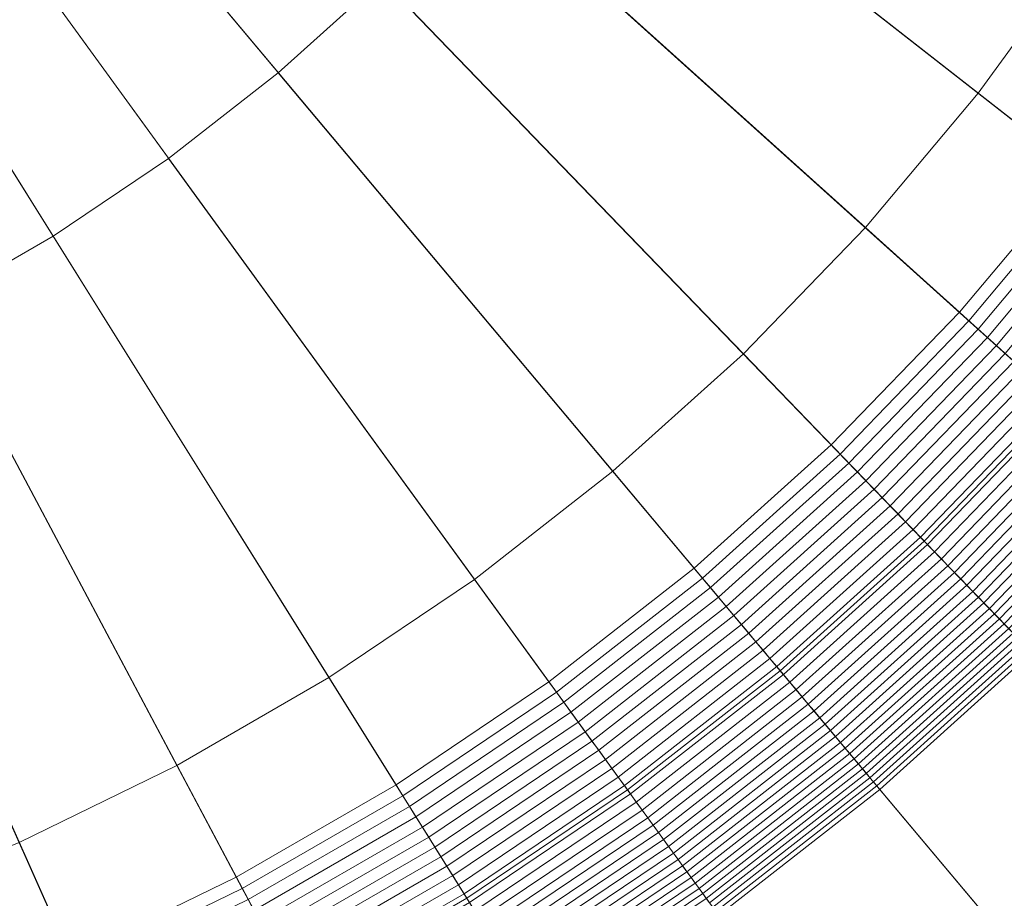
# Model space of a CAD drawing. Header units: millimetres. Extents: x -219 to 220, y -220 to 220.
# Tile 57 of 146: x 12 to 24, y -27 to -17. Entities that reach past the tile are written whole.
import ezdxf

# ---------------------------------------------------------------- set-up
doc = ezdxf.new("R2010")
doc.units = ezdxf.units.MM
doc.layers.add('LUCIDO_1', color=1, linetype='Continuous', lineweight=20, true_color=0xff0000)
doc.layers.add('Nessuna', color=7, linetype='Continuous', lineweight=9)

# ---------------------------------------------------------------- blocks, each defined once
blk = doc.blocks.new('Group-1')
at = {"layer": 'Nessuna', "color": 250, "linetype": 'Continuous', "lineweight": 20, "true_color": 0x444444, "transparency": 33554687}
for points in [[(0.392, -0.041, -69.941), (11.337, -30.111, -69.941), (13.408, -29.275, -69.941)], [(0.392, -0.041, -69.941), (13.408, -29.275, -69.941), (15.415, -28.295, -69.941)], [(0.392, -0.041, -69.941), (15.415, -28.295, -69.941), (17.35, -27.179, -69.941)], [(0.392, -0.041, -69.941), (17.35, -27.179, -69.941), (19.201, -25.93, -69.941)], [(0.392, -0.041, -69.941), (19.201, -25.93, -69.941), (20.962, -24.555, -69.941)], [(0.392, -0.041, -69.941), (20.962, -24.555, -69.941), (22.621, -23.06, -69.941)], [(0.392, -0.041, -69.941), (22.621, -23.06, -69.941), (24.173, -21.453, -69.941)], [(0.392, -0.041, -69.941), (24.173, -21.453, -69.941), (25.609, -19.742, -69.941)], [(0.392, -0.041, -69.941), (25.609, -19.742, -69.941), (26.922, -17.935, -69.941)], [(0.392, -0.041, -69.941), (26.922, -17.935, -69.941), (28.105, -16.041, -69.941)], [(24.434, -16.258, -77.941), (23.245, -17.895, -77.941), (13.789, -10.507, -77.941), (14.486, -9.547, -77.941)], [(23.245, -17.895, -77.941), (21.944, -19.446, -77.941), (13.026, -11.416, -77.941), (13.789, -10.507, -77.941)], [(21.944, -19.446, -77.941), (20.537, -20.902, -77.941), (12.202, -12.27, -77.941), (13.026, -11.416, -77.941)], [(20.537, -20.902, -77.941), (19.033, -22.256, -77.941), (11.32, -13.064, -77.941), (12.202, -12.27, -77.941)], [(19.033, -22.256, -77.941), (17.438, -23.503, -77.941), (10.385, -13.794, -77.941), (11.32, -13.064, -77.941)], [(17.438, -23.503, -77.941), (15.76, -24.635, -77.941), (9.401, -14.458, -77.941), (10.385, -13.794, -77.941)], [(15.76, -24.635, -77.941), (14.007, -25.647, -77.941), (8.373, -15.051, -77.941), (9.401, -14.458, -77.941)], [(14.007, -25.647, -77.941), (12.188, -26.534, -77.941), (7.307, -15.571, -77.941), (8.373, -15.051, -77.941)], [(26.922, -17.935, -74.941), (25.609, -19.742, -74.941), (23.245, -17.895, -77.941), (24.434, -16.258, -77.941)], [(25.609, -19.742, -74.941), (24.173, -21.453, -74.941), (21.944, -19.446, -77.941), (23.245, -17.895, -77.941)], [(24.173, -21.453, -74.941), (22.621, -23.06, -74.941), (20.537, -20.902, -77.941), (21.944, -19.446, -77.941)], [(22.621, -23.06, -74.941), (20.962, -24.555, -74.941), (19.033, -22.256, -77.941), (20.537, -20.902, -77.941)], [(24.173, -21.453, -69.941), (22.621, -23.06, -69.941), (22.621, -23.06, -74.941), (24.173, -21.453, -74.941)], [(20.962, -24.555, -74.941), (19.201, -25.93, -74.941), (17.438, -23.503, -77.941), (19.033, -22.256, -77.941)], [(22.621, -23.06, -69.941), (20.962, -24.555, -69.941), (20.962, -24.555, -74.941), (22.621, -23.06, -74.941)], [(19.201, -25.93, -74.941), (17.35, -27.179, -74.941), (15.76, -24.635, -77.941), (17.438, -23.503, -77.941)], [(20.962, -24.555, -69.941), (19.201, -25.93, -69.941), (19.201, -25.93, -74.941), (20.962, -24.555, -74.941)], [(17.35, -27.179, -74.941), (15.415, -28.295, -74.941), (14.007, -25.647, -77.941), (15.76, -24.635, -77.941)], [(15.415, -28.295, -74.941), (13.408, -29.275, -74.941), (12.188, -26.534, -77.941), (14.007, -25.647, -77.941)], [(19.201, -25.93, -69.941), (17.35, -27.179, -69.941), (17.35, -27.179, -74.941), (19.201, -25.93, -74.941)], [(13.408, -29.275, -74.941), (11.337, -30.111, -74.941), (10.311, -27.292, -77.941), (12.188, -26.534, -77.941)], [(17.35, -27.179, -69.941), (15.415, -28.295, -69.941), (15.415, -28.295, -74.941), (17.35, -27.179, -74.941)]]:
    blk.add_3dface(points, dxfattribs=at)
at = {"layer": 'Nessuna', "color": 7, "linetype": 'Continuous', "lineweight": 9, "transparency": 33554687}
for points in [[(37.48, -15.025, -97.712), (36.344, -17.576, -97.712), (21.065, -10.124, -97.712), (21.718, -8.657, -97.712)], [(36.344, -17.576, -97.712), (35.033, -20.041, -97.712), (20.311, -11.541, -97.712), (21.065, -10.124, -97.712)], [(20.311, -11.541, -92.712), (19.46, -12.903, -92.712), (25.644, -17.074, -86.722), (26.771, -15.271, -86.722)], [(35.033, -20.041, -97.712), (33.554, -22.409, -97.712), (19.46, -12.903, -97.712), (20.311, -11.541, -97.712)], [(19.46, -12.903, -92.712), (18.517, -14.201, -92.712), (24.395, -18.794, -86.722), (25.644, -17.074, -86.722)], [(33.554, -22.409, -97.712), (31.913, -24.668, -97.712), (18.517, -14.201, -97.712), (19.46, -12.903, -97.712)], [(18.517, -14.201, -92.712), (17.485, -15.431, -92.712), (23.028, -20.422, -86.722), (24.395, -18.794, -86.722)], [(31.913, -24.668, -97.712), (30.118, -26.806, -97.712), (17.485, -15.431, -97.712), (18.517, -14.201, -97.712)], [(17.485, -15.431, -92.712), (16.369, -16.586, -92.712), (21.551, -21.952, -86.722), (23.028, -20.422, -86.722)], [(30.118, -26.806, -97.712), (28.179, -28.815, -97.712), (16.369, -16.586, -97.712), (17.485, -15.431, -97.712)], [(16.369, -16.586, -92.712), (15.176, -17.66, -92.712), (19.971, -23.374, -86.722), (21.551, -21.952, -86.722)], [(16.369, -16.586, -97.712), (15.176, -17.66, -97.712), (15.176, -17.66, -92.712), (16.369, -16.586, -92.712)], [(28.179, -28.815, -97.712), (26.104, -30.683, -97.712), (15.176, -17.66, -97.712), (16.369, -16.586, -97.712)], [(15.176, -17.66, -92.712), (13.911, -18.649, -92.712), (18.296, -24.683, -86.722), (19.971, -23.374, -86.722)], [(15.176, -17.66, -97.712), (13.911, -18.649, -97.712), (13.911, -18.649, -92.712), (15.176, -17.66, -92.712)], [(26.104, -30.683, -97.712), (23.904, -32.402, -97.712), (13.911, -18.649, -97.712), (15.176, -17.66, -97.712)], [(13.911, -18.649, -92.712), (12.58, -19.546, -92.712), (16.533, -25.872, -86.722), (18.296, -24.683, -86.722)], [(13.911, -18.649, -97.712), (12.58, -19.546, -97.712), (12.58, -19.546, -92.712), (13.911, -18.649, -92.712)], [(23.904, -32.402, -97.712), (21.589, -33.963, -97.712), (12.58, -19.546, -97.712), (13.911, -18.649, -97.712)], [(24.395, -18.794, -86.722), (23.028, -20.422, -86.722), (23.137, -20.521, -86.602), (24.51, -18.884, -86.602)], [(24.51, -18.884, -86.602), (23.137, -20.521, -86.602), (23.244, -20.617, -86.479), (24.624, -18.973, -86.479)], [(24.624, -18.973, -86.479), (23.244, -20.617, -86.479), (23.35, -20.712, -86.354), (24.736, -19.06, -86.354)], [(24.736, -19.06, -86.354), (23.35, -20.712, -86.354), (23.454, -20.806, -86.226), (24.846, -19.146, -86.226)], [(24.846, -19.146, -86.226), (23.454, -20.806, -86.226), (23.556, -20.897, -86.095), (24.954, -19.231, -86.095)], [(12.58, -19.546, -92.712), (11.19, -20.349, -92.712), (14.692, -26.935, -86.722), (16.533, -25.872, -86.722)], [(12.58, -19.546, -97.712), (11.19, -20.349, -97.712), (11.19, -20.349, -92.712), (12.58, -19.546, -92.712)], [(21.589, -33.963, -97.712), (19.171, -35.359, -97.712), (11.19, -20.349, -97.712), (12.58, -19.546, -97.712)], [(11.19, -20.349, -92.712), (9.747, -21.053, -92.712), (12.781, -27.867, -86.722), (14.692, -26.935, -86.722)], [(19.171, -35.359, -97.712), (16.662, -36.583, -97.712), (9.747, -21.053, -97.712), (11.19, -20.349, -97.712)], [(23.028, -20.422, -86.722), (21.551, -21.952, -86.722), (21.653, -22.057, -86.602), (23.137, -20.521, -86.602)], [(23.137, -20.521, -86.602), (21.653, -22.057, -86.602), (21.753, -22.161, -86.479), (23.244, -20.617, -86.479)], [(23.244, -20.617, -86.479), (21.753, -22.161, -86.479), (21.852, -22.263, -86.354), (23.35, -20.712, -86.354)], [(23.35, -20.712, -86.354), (21.852, -22.263, -86.354), (21.949, -22.364, -86.226), (23.454, -20.806, -86.226)], [(23.454, -20.806, -86.226), (21.949, -22.364, -86.226), (22.044, -22.462, -86.095), (23.556, -20.897, -86.095)], [(23.556, -20.897, -86.095), (22.044, -22.462, -86.095), (22.138, -22.559, -85.961), (23.656, -20.988, -85.961)], [(23.656, -20.988, -85.961), (22.138, -22.559, -85.961), (22.23, -22.654, -85.825), (23.754, -21.076, -85.825)], [(9.747, -21.053, -92.712), (8.259, -21.654, -92.712), (10.81, -28.663, -86.722), (12.781, -27.867, -86.722)], [(16.662, -36.583, -97.712), (14.073, -37.629, -97.712), (8.259, -21.654, -97.712), (9.747, -21.053, -97.712)], [(23.754, -21.076, -85.825), (22.23, -22.654, -85.825), (22.32, -22.747, -85.687), (23.85, -21.163, -85.687)], [(23.85, -21.163, -85.687), (22.32, -22.747, -85.687), (22.408, -22.839, -85.546), (23.944, -21.247, -85.546)], [(23.944, -21.247, -85.546), (22.408, -22.839, -85.546), (22.494, -22.928, -85.403), (24.037, -21.331, -85.403)], [(24.037, -21.331, -85.403), (22.494, -22.928, -85.403), (22.578, -23.015, -85.257), (24.127, -21.412, -85.257)], [(24.127, -21.412, -85.257), (22.578, -23.015, -85.257), (22.661, -23.101, -85.109), (24.215, -21.491, -85.109)], [(24.215, -21.491, -85.109), (22.661, -23.101, -85.109), (22.741, -23.184, -84.959), (24.301, -21.569, -84.959)], [(14.073, -37.629, -97.712), (11.418, -38.492, -97.712), (6.732, -22.15, -97.712), (8.259, -21.654, -97.712)], [(24.301, -21.569, -84.959), (22.741, -23.184, -84.959), (22.82, -23.265, -84.807), (24.385, -21.644, -84.807)], [(24.385, -21.644, -84.807), (22.82, -23.265, -84.807), (22.896, -23.345, -84.652), (24.467, -21.718, -84.652)], [(24.467, -21.718, -84.652), (22.896, -23.345, -84.652), (22.971, -23.422, -84.496), (24.546, -21.79, -84.496)], [(24.546, -21.79, -84.496), (22.971, -23.422, -84.496), (23.043, -23.496, -84.337), (24.624, -21.859, -84.337)], [(24.624, -21.859, -84.337), (23.043, -23.496, -84.337), (23.113, -23.569, -84.177), (24.699, -21.927, -84.177)], [(21.551, -21.952, -86.722), (19.971, -23.374, -86.722), (20.065, -23.487, -86.602), (21.653, -22.057, -86.602)], [(24.699, -21.927, -84.177), (23.113, -23.569, -84.177), (23.181, -23.64, -84.015), (24.772, -21.993, -84.015)], [(24.772, -21.993, -84.015), (23.181, -23.64, -84.015), (23.247, -23.708, -83.851), (24.842, -22.056, -83.851)], [(21.653, -22.057, -86.602), (20.065, -23.487, -86.602), (20.158, -23.597, -86.479), (21.753, -22.161, -86.479)], [(24.842, -22.056, -83.851), (23.247, -23.708, -83.851), (23.311, -23.774, -83.685), (24.911, -22.118, -83.685)], [(24.911, -22.118, -83.685), (23.311, -23.774, -83.685), (23.373, -23.838, -83.517), (24.977, -22.177, -83.517)], [(21.753, -22.161, -86.479), (20.158, -23.597, -86.479), (20.25, -23.706, -86.354), (21.852, -22.263, -86.354)], [(24.977, -22.177, -83.517), (23.373, -23.838, -83.517), (23.432, -23.899, -83.348), (25.04, -22.234, -83.348)], [(25.04, -22.234, -83.348), (23.432, -23.899, -83.348), (23.489, -23.958, -83.177), (25.101, -22.289, -83.177)], [(21.852, -22.263, -86.354), (20.25, -23.706, -86.354), (20.339, -23.813, -86.226), (21.949, -22.364, -86.226)], [(25.101, -22.289, -83.177), (23.489, -23.958, -83.177), (23.544, -24.015, -83.005), (25.16, -22.342, -83.005)], [(25.16, -22.342, -83.005), (23.544, -24.015, -83.005), (23.596, -24.07, -82.831), (25.216, -22.393, -82.831)], [(21.949, -22.364, -86.226), (20.339, -23.813, -86.226), (20.428, -23.918, -86.095), (22.044, -22.462, -86.095)], [(22.044, -22.462, -86.095), (20.428, -23.918, -86.095), (20.514, -24.021, -85.961), (22.138, -22.559, -85.961)], [(22.138, -22.559, -85.961), (20.514, -24.021, -85.961), (20.599, -24.123, -85.825), (22.23, -22.654, -85.825)], [(22.23, -22.654, -85.825), (20.599, -24.123, -85.825), (20.682, -24.222, -85.687), (22.32, -22.747, -85.687)], [(22.32, -22.747, -85.687), (20.682, -24.222, -85.687), (20.764, -24.319, -85.546), (22.408, -22.839, -85.546)], [(22.408, -22.839, -85.546), (20.764, -24.319, -85.546), (20.844, -24.414, -85.403), (22.494, -22.928, -85.403)], [(22.494, -22.928, -85.403), (20.844, -24.414, -85.403), (20.922, -24.507, -85.257), (22.578, -23.015, -85.257)], [(22.578, -23.015, -85.257), (20.922, -24.507, -85.257), (20.998, -24.598, -85.109), (22.661, -23.101, -85.109)], [(22.661, -23.101, -85.109), (20.998, -24.598, -85.109), (21.072, -24.687, -84.959), (22.741, -23.184, -84.959)], [(22.741, -23.184, -84.959), (21.072, -24.687, -84.959), (21.145, -24.773, -84.807), (22.82, -23.265, -84.807)], [(22.82, -23.265, -84.807), (21.145, -24.773, -84.807), (21.216, -24.858, -84.652), (22.896, -23.345, -84.652)], [(19.971, -23.374, -86.722), (18.296, -24.683, -86.722), (18.382, -24.802, -86.602), (20.065, -23.487, -86.602)], [(22.896, -23.345, -84.652), (21.216, -24.858, -84.652), (21.285, -24.94, -84.496), (22.971, -23.422, -84.496)], [(20.065, -23.487, -86.602), (18.382, -24.802, -86.602), (18.467, -24.919, -86.479), (20.158, -23.597, -86.479)], [(22.971, -23.422, -84.496), (21.285, -24.94, -84.496), (21.352, -25.019, -84.337), (23.043, -23.496, -84.337)], [(20.158, -23.597, -86.479), (18.467, -24.919, -86.479), (18.55, -25.034, -86.354), (20.25, -23.706, -86.354)], [(23.043, -23.496, -84.337), (21.352, -25.019, -84.337), (21.417, -25.097, -84.177), (23.113, -23.569, -84.177)], [(23.113, -23.569, -84.177), (21.417, -25.097, -84.177), (21.48, -25.172, -84.015), (23.181, -23.64, -84.015)], [(20.25, -23.706, -86.354), (18.55, -25.034, -86.354), (18.633, -25.147, -86.226), (20.339, -23.813, -86.226)], [(23.181, -23.64, -84.015), (21.48, -25.172, -84.015), (21.541, -25.245, -83.851), (23.247, -23.708, -83.851)], [(23.247, -23.708, -83.851), (21.541, -25.245, -83.851), (21.6, -25.315, -83.685), (23.311, -23.774, -83.685)], [(20.339, -23.813, -86.226), (18.633, -25.147, -86.226), (18.713, -25.258, -86.095), (20.428, -23.918, -86.095)], [(23.311, -23.774, -83.685), (21.6, -25.315, -83.685), (21.657, -25.383, -83.517), (23.373, -23.838, -83.517)], [(20.428, -23.918, -86.095), (18.713, -25.258, -86.095), (18.792, -25.367, -85.961), (20.514, -24.021, -85.961)], [(23.373, -23.838, -83.517), (21.657, -25.383, -83.517), (21.712, -25.448, -83.348), (23.432, -23.899, -83.348)], [(23.432, -23.899, -83.348), (21.712, -25.448, -83.348), (21.764, -25.511, -83.177), (23.489, -23.958, -83.177)], [(20.514, -24.021, -85.961), (18.792, -25.367, -85.961), (18.87, -25.473, -85.825), (20.599, -24.123, -85.825)], [(23.489, -23.958, -83.177), (21.764, -25.511, -83.177), (21.815, -25.572, -83.005), (23.544, -24.015, -83.005)], [(23.544, -24.015, -83.005), (21.815, -25.572, -83.005), (21.864, -25.63, -82.831), (23.596, -24.07, -82.831)], [(20.599, -24.123, -85.825), (18.87, -25.473, -85.825), (18.946, -25.578, -85.687), (20.682, -24.222, -85.687)], [(23.596, -24.07, -82.831), (21.864, -25.63, -82.831), (21.91, -25.685, -82.656), (23.647, -24.122, -82.656)], [(23.647, -24.122, -82.656), (21.91, -25.685, -82.656), (21.955, -25.738, -82.479), (23.695, -24.171, -82.479)], [(23.695, -24.171, -82.479), (21.955, -25.738, -82.479), (21.997, -25.789, -82.301), (23.74, -24.219, -82.301)], [(20.682, -24.222, -85.687), (18.946, -25.578, -85.687), (19.021, -25.681, -85.546), (20.764, -24.319, -85.546)], [(23.74, -24.219, -82.301), (21.997, -25.789, -82.301), (22.037, -25.836, -82.122), (23.784, -24.264, -82.122)], [(23.784, -24.264, -82.122), (22.037, -25.836, -82.122), (22.075, -25.881, -81.942), (23.825, -24.306, -81.942)], [(20.764, -24.319, -85.546), (19.021, -25.681, -85.546), (19.094, -25.781, -85.403), (20.844, -24.414, -85.403)], [(23.825, -24.306, -81.942), (22.075, -25.881, -81.942), (22.111, -25.924, -81.761), (23.863, -24.346, -81.761)], [(23.863, -24.346, -81.761), (22.111, -25.924, -81.761), (24.021, -28.201, -71.709), (25.928, -26.484, -71.709)], [(20.844, -24.414, -85.403), (19.094, -25.781, -85.403), (19.165, -25.88, -85.257), (20.922, -24.507, -85.257)], [(20.922, -24.507, -85.257), (19.165, -25.88, -85.257), (19.235, -25.976, -85.109), (20.998, -24.598, -85.109)], [(20.998, -24.598, -85.109), (19.235, -25.976, -85.109), (19.303, -26.069, -84.959), (21.072, -24.687, -84.959)], [(18.296, -24.683, -86.722), (16.533, -25.872, -86.722), (16.611, -25.996, -86.602), (18.382, -24.802, -86.602)], [(21.072, -24.687, -84.959), (19.303, -26.069, -84.959), (19.369, -26.161, -84.807), (21.145, -24.773, -84.807)], [(18.382, -24.802, -86.602), (16.611, -25.996, -86.602), (16.688, -26.119, -86.479), (18.467, -24.919, -86.479)], [(21.145, -24.773, -84.807), (19.369, -26.161, -84.807), (19.434, -26.25, -84.652), (21.216, -24.858, -84.652)], [(21.216, -24.858, -84.652), (19.434, -26.25, -84.652), (19.497, -26.336, -84.496), (21.285, -24.94, -84.496)], [(18.467, -24.919, -86.479), (16.688, -26.119, -86.479), (16.763, -26.239, -86.354), (18.55, -25.034, -86.354)], [(21.285, -24.94, -84.496), (19.497, -26.336, -84.496), (19.558, -26.421, -84.337), (21.352, -25.019, -84.337)], [(18.55, -25.034, -86.354), (16.763, -26.239, -86.354), (16.837, -26.358, -86.226), (18.633, -25.147, -86.226)], [(21.352, -25.019, -84.337), (19.558, -26.421, -84.337), (19.618, -26.502, -84.177), (21.417, -25.097, -84.177)], [(18.633, -25.147, -86.226), (16.837, -26.358, -86.226), (16.91, -26.474, -86.095), (18.713, -25.258, -86.095)], [(21.417, -25.097, -84.177), (19.618, -26.502, -84.177), (19.675, -26.582, -84.015), (21.48, -25.172, -84.015)], [(21.48, -25.172, -84.015), (19.675, -26.582, -84.015), (19.731, -26.658, -83.851), (21.541, -25.245, -83.851)], [(18.713, -25.258, -86.095), (16.91, -26.474, -86.095), (16.981, -26.588, -85.961), (18.792, -25.367, -85.961)], [(21.541, -25.245, -83.851), (19.731, -26.658, -83.851), (19.785, -26.733, -83.685), (21.6, -25.315, -83.685)], [(18.792, -25.367, -85.961), (16.981, -26.588, -85.961), (17.051, -26.7, -85.825), (18.87, -25.473, -85.825)], [(21.6, -25.315, -83.685), (19.785, -26.733, -83.685), (19.837, -26.804, -83.517), (21.657, -25.383, -83.517)], [(21.657, -25.383, -83.517), (19.837, -26.804, -83.517), (19.887, -26.874, -83.348), (21.712, -25.448, -83.348)], [(18.87, -25.473, -85.825), (17.051, -26.7, -85.825), (17.12, -26.81, -85.687), (18.946, -25.578, -85.687)], [(21.712, -25.448, -83.348), (19.887, -26.874, -83.348), (19.936, -26.94, -83.177), (21.764, -25.511, -83.177)], [(21.764, -25.511, -83.177), (19.936, -26.94, -83.177), (19.982, -27.004, -83.005), (21.815, -25.572, -83.005)], [(18.946, -25.578, -85.687), (17.12, -26.81, -85.687), (17.187, -26.918, -85.546), (19.021, -25.681, -85.546)], [(21.815, -25.572, -83.005), (19.982, -27.004, -83.005), (20.027, -27.065, -82.831), (21.864, -25.63, -82.831)], [(21.864, -25.63, -82.831), (20.027, -27.065, -82.831), (20.069, -27.124, -82.656), (21.91, -25.685, -82.656)], [(19.021, -25.681, -85.546), (17.187, -26.918, -85.546), (17.253, -27.023, -85.403), (19.094, -25.781, -85.403)], [(21.91, -25.685, -82.656), (20.069, -27.124, -82.656), (20.11, -27.18, -82.479), (21.955, -25.738, -82.479)], [(21.955, -25.738, -82.479), (20.11, -27.18, -82.479), (20.148, -27.233, -82.301), (21.997, -25.789, -82.301)], [(16.533, -25.872, -86.722), (14.692, -26.935, -86.722), (14.761, -27.065, -86.602), (16.611, -25.996, -86.602)], [(19.094, -25.781, -85.403), (17.253, -27.023, -85.403), (17.317, -27.126, -85.257), (19.165, -25.88, -85.257)], [(19.165, -25.88, -85.257), (17.317, -27.126, -85.257), (17.38, -27.227, -85.109), (19.235, -25.976, -85.109)], [(21.997, -25.789, -82.301), (20.148, -27.233, -82.301), (20.185, -27.283, -82.122), (22.037, -25.836, -82.122)], [(22.037, -25.836, -82.122), (20.185, -27.283, -82.122), (20.22, -27.331, -81.942), (22.075, -25.881, -81.942)], [(19.235, -25.976, -85.109), (17.38, -27.227, -85.109), (17.441, -27.325, -84.959), (19.303, -26.069, -84.959)], [(22.075, -25.881, -81.942), (20.22, -27.331, -81.942), (20.252, -27.376, -81.761), (22.111, -25.924, -81.761)], [(22.111, -25.924, -81.761), (20.252, -27.376, -81.761), (21.999, -29.78, -71.709), (24.021, -28.201, -71.709)], [(16.611, -25.996, -86.602), (14.761, -27.065, -86.602), (14.829, -27.192, -86.479), (16.688, -26.119, -86.479)], [(19.303, -26.069, -84.959), (17.441, -27.325, -84.959), (17.501, -27.421, -84.807), (19.369, -26.161, -84.807)], [(16.688, -26.119, -86.479), (14.829, -27.192, -86.479), (14.895, -27.318, -86.354), (16.763, -26.239, -86.354)], [(19.369, -26.161, -84.807), (17.501, -27.421, -84.807), (17.559, -27.514, -84.652), (19.434, -26.25, -84.652)], [(16.763, -26.239, -86.354), (14.895, -27.318, -86.354), (14.961, -27.441, -86.226), (16.837, -26.358, -86.226)], [(19.434, -26.25, -84.652), (17.559, -27.514, -84.652), (17.616, -27.605, -84.496), (19.497, -26.336, -84.496)], [(16.837, -26.358, -86.226), (14.961, -27.441, -86.226), (15.025, -27.562, -86.095), (16.91, -26.474, -86.095)], [(19.497, -26.336, -84.496), (17.616, -27.605, -84.496), (17.671, -27.693, -84.337), (19.558, -26.421, -84.337)], [(19.558, -26.421, -84.337), (17.671, -27.693, -84.337), (17.725, -27.779, -84.177), (19.618, -26.502, -84.177)], [(16.91, -26.474, -86.095), (15.025, -27.562, -86.095), (15.089, -27.681, -85.961), (16.981, -26.588, -85.961)], [(19.618, -26.502, -84.177), (17.725, -27.779, -84.177), (17.777, -27.862, -84.015), (19.675, -26.582, -84.015)], [(16.981, -26.588, -85.961), (15.089, -27.681, -85.961), (15.151, -27.797, -85.825), (17.051, -26.7, -85.825)], [(19.675, -26.582, -84.015), (17.777, -27.862, -84.015), (17.827, -27.943, -83.851), (19.731, -26.658, -83.851)], [(19.731, -26.658, -83.851), (17.827, -27.943, -83.851), (17.876, -28.02, -83.685), (19.785, -26.733, -83.685)], [(17.051, -26.7, -85.825), (15.151, -27.797, -85.825), (15.211, -27.912, -85.687), (17.12, -26.81, -85.687)], [(19.785, -26.733, -83.685), (17.876, -28.02, -83.685), (17.923, -28.096, -83.517), (19.837, -26.804, -83.517)], [(17.12, -26.81, -85.687), (15.211, -27.912, -85.687), (15.271, -28.024, -85.546), (17.187, -26.918, -85.546)], [(19.837, -26.804, -83.517), (17.923, -28.096, -83.517), (17.968, -28.168, -83.348), (19.887, -26.874, -83.348)], [(19.887, -26.874, -83.348), (17.968, -28.168, -83.348), (18.012, -28.238, -83.177), (19.936, -26.94, -83.177)], [(14.692, -26.935, -86.722), (12.781, -27.867, -86.722), (12.841, -28.001, -86.602), (14.761, -27.065, -86.602)], [(17.187, -26.918, -85.546), (15.271, -28.024, -85.546), (15.329, -28.134, -85.403), (17.253, -27.023, -85.403)], [(19.936, -26.94, -83.177), (18.012, -28.238, -83.177), (18.053, -28.305, -83.005), (19.982, -27.004, -83.005)], [(19.982, -27.004, -83.005), (18.053, -28.305, -83.005), (18.094, -28.369, -82.831), (20.027, -27.065, -82.831)], [(14.761, -27.065, -86.602), (12.841, -28.001, -86.602), (12.9, -28.133, -86.479), (14.829, -27.192, -86.479)], [(17.253, -27.023, -85.403), (15.329, -28.134, -85.403), (15.386, -28.241, -85.257), (17.317, -27.126, -85.257)], [(17.317, -27.126, -85.257), (15.386, -28.241, -85.257), (15.442, -28.345, -85.109), (17.38, -27.227, -85.109)], [(20.027, -27.065, -82.831), (18.094, -28.369, -82.831), (18.132, -28.43, -82.656), (20.069, -27.124, -82.656)], [(20.069, -27.124, -82.656), (18.132, -28.43, -82.656), (18.169, -28.489, -82.479), (20.11, -27.18, -82.479)]]:
    blk.add_3dface(points, dxfattribs=at)

msp = doc.modelspace()

# ---------------------------------------------------------------- block references
at = {"layer": 'LUCIDO_1', "color": 7, "transparency": 33554687}
msp.add_blockref('Group-1', (0, 0), dxfattribs=at)

doc.saveas('drawing.dxf')
